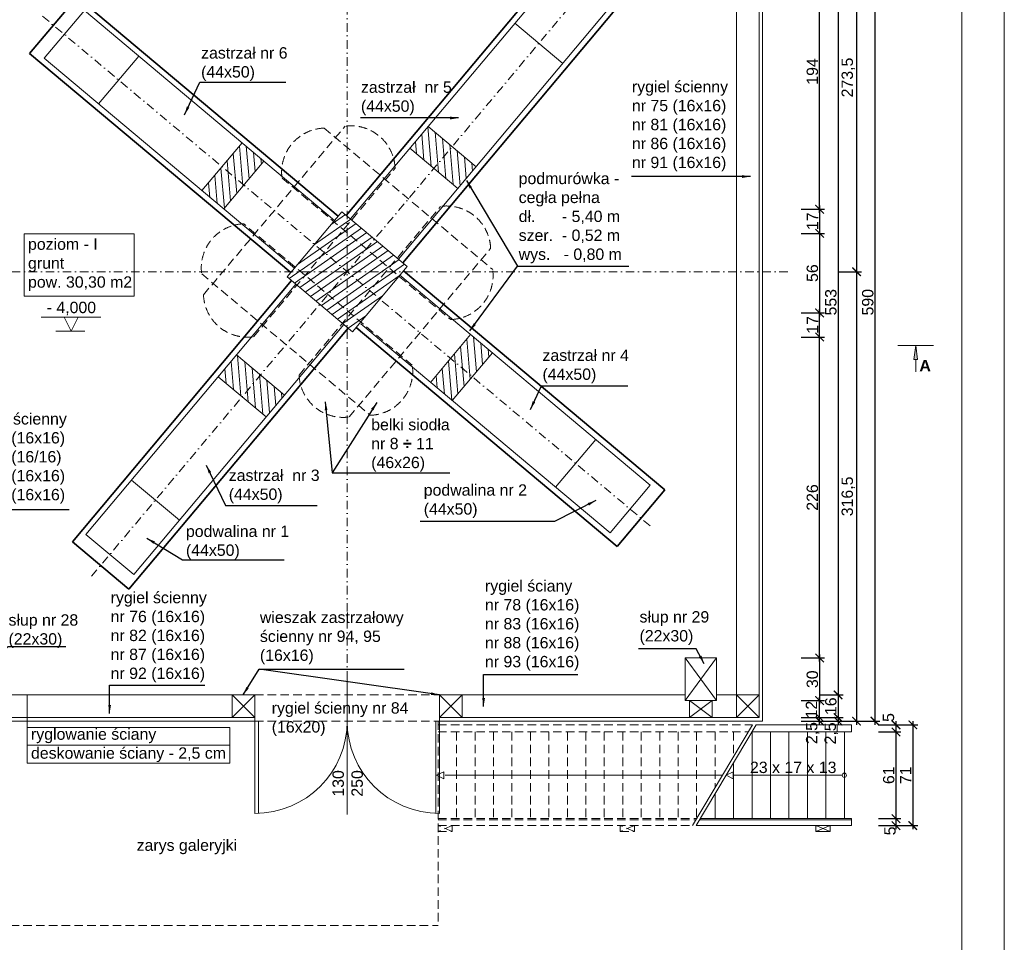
# Model space of a CAD drawing. Header units: millimetres. Extents: x -80660 to 263001, y 590205 to 619905.
# Tile 5 of 64: x -64958 to -58026, y 610122 to 616619. Entities that reach past the tile are written whole.
import ezdxf

# ---------------------------------------------------------------- set-up
doc = ezdxf.new("R2010")
doc.units = ezdxf.units.MM
doc.linetypes.add('DASHDOTX2', pattern=[2, 1, -0.5, 0, -0.5])
doc.linetypes.add('DASHEDX2', pattern=[1.5, 1, -0.5])
for name, color, linetype, lineweight in [('l.c. 35', 6, 'Continuous', 35), ('l.c.9', 3, 'Continuous', 9), ('l.k.k. 5', 4, 'DASHEDX2', 5), ('l.kr.kp.9', 5, 'DASHDOTX2', 9)]:
    doc.layers.add(name, color=color, linetype=linetype, lineweight=lineweight)
doc.styles.add('styl1', font='arial.ttf')
doc.dimstyles.new('stefan', dxfattribs={"dimtxt": 80, "dimasz": 60, "dimexe": 35, "dimexo": 0, "dimgap": 10, "dimtad": 1, "dimdec": 1, "dimlfac": 0.1, "dimtxsty": 'styl1', "dimblk": 'ARCHTICK', "dimcen": 2.5, "dimdle": 25, "dimadec": 0, "dimazin": 0, "dimtfac": 1, "dimtdec": 1, "dimtmove": 0, "dimatfit": 3, "dimfxl": 1, "dimarcsym": 0})
pattern_1 = [(95, (501068.81, 231858.457), (-47.4437725, -4.1507922), [])]

# ---------------------------------------------------------------- blocks, each defined once
blk = doc.blocks.new('_ArchTick')
at = {"color": 0, "const_width": 0.15}
blk.add_lwpolyline([(-0.5, -0.5), (0.5, 0.5)], dxfattribs=at)
blk = doc.blocks.new('*D128')
at = {"layer": 'Defpoints', "color": 0}
for p in [(-59326.5, 611864.4), (-59326.5, 611704.4), (-59196.5, 611704.4)]:
    blk.add_point(p, dxfattribs=at)
at = {"layer": 'l.c.9', "color": 0, "lineweight": -2}
for p, q in [((-59326.5, 611864.4), (-59161.5, 611864.4)), ((-59196.5, 611889.4), (-59196.5, 611679.4)), ((-59326.5, 611704.4), (-59161.5, 611704.4))]:
    blk.add_line(p, q, dxfattribs=at)
at = {"layer": 'l.c.9', "color": 0, "lineweight": -2, "xscale": 60, "yscale": 60, "zscale": 60}
for p, rotation in [((-59196.5, 611864.4), 90), ((-59196.5, 611704.4), 270)]:
    blk.add_blockref('_ArchTick', p, dxfattribs=dict(at, rotation=rotation))
at = {"layer": 'l.c.9', "color": 0, "insert": (-59247.4, 611784.4), "char_height": 80, "attachment_point": 5, "rotation": 90, "style": 'styl1'}
blk.add_mtext('16', dxfattribs=at)
blk = doc.blocks.new('*D127')
at = {"layer": 'Defpoints', "color": 0}
for p in [(-59456.5, 612124.4), (-59456.5, 611824.4), (-59326.5, 611824.4)]:
    blk.add_point(p, dxfattribs=at)
at = {"layer": 'l.c.9', "color": 0, "lineweight": -2}
for p, q in [((-59326.5, 612149.4), (-59326.5, 611799.4)), ((-59456.5, 612124.4), (-59291.5, 612124.4)), ((-59456.5, 611824.4), (-59291.5, 611824.4))]:
    blk.add_line(p, q, dxfattribs=at)
at = {"layer": 'l.c.9', "color": 0, "lineweight": -2, "xscale": 60, "yscale": 60, "zscale": 60}
for p, rotation in [((-59326.5, 612124.4), 90), ((-59326.5, 611824.4), 270)]:
    blk.add_blockref('_ArchTick', p, dxfattribs=dict(at, rotation=rotation))
at = {"layer": 'l.c.9', "color": 0, "insert": (-59377.4, 611974.4), "char_height": 80, "attachment_point": 5, "rotation": 90, "style": 'styl1'}
blk.add_mtext('30', dxfattribs=at)
blk = doc.blocks.new('*D105')
at = {"layer": 'Defpoints', "color": 0}
for p in [(-59326.5, 617394.4), (-59326.5, 611864.4), (-59196.5, 611864.4)]:
    blk.add_point(p, dxfattribs=at)
at = {"layer": 'l.c.9', "color": 0, "lineweight": -2}
for p, q in [((-59196.5, 617419.4), (-59196.5, 611839.4)), ((-59326.5, 617394.4), (-59161.5, 617394.4)), ((-59326.5, 611864.4), (-59161.5, 611864.4))]:
    blk.add_line(p, q, dxfattribs=at)
at = {"layer": 'l.c.9', "color": 0, "lineweight": -2, "xscale": 60, "yscale": 60, "zscale": 60}
for p, rotation in [((-59196.5, 617394.4), 90), ((-59196.5, 611864.4), 270)]:
    blk.add_blockref('_ArchTick', p, dxfattribs=dict(at, rotation=rotation))
at = {"layer": 'l.c.9', "color": 0, "insert": (-59247.4, 614629.4), "char_height": 80, "attachment_point": 5, "rotation": 90, "style": 'styl1'}
blk.add_mtext('553', dxfattribs=at)
blk = doc.blocks.new('*D103')
at = {"layer": 'Defpoints', "color": 0}
for p in [(-59456.5, 614384.4), (-59326.5, 614384.4), (-59456.5, 612124.4)]:
    blk.add_point(p, dxfattribs=at)
at = {"layer": 'l.c.9', "color": 0, "lineweight": -2}
for p, q in [((-59456.5, 614384.4), (-59291.5, 614384.4)), ((-59326.5, 612099.4), (-59326.5, 614409.4)), ((-59456.5, 612124.4), (-59291.5, 612124.4))]:
    blk.add_line(p, q, dxfattribs=at)
at = {"layer": 'l.c.9', "color": 0, "lineweight": -2, "xscale": 60, "yscale": 60, "zscale": 60}
for p, rotation in [((-59326.5, 614384.4), 90), ((-59326.5, 612124.4), 270)]:
    blk.add_blockref('_ArchTick', p, dxfattribs=dict(at, rotation=rotation))
at = {"layer": 'l.c.9', "color": 0, "insert": (-59377.4, 613254.4), "char_height": 80, "attachment_point": 5, "rotation": 90, "style": 'styl1'}
blk.add_mtext('226', dxfattribs=at)
blk = doc.blocks.new('*D102')
at = {"layer": 'Defpoints', "color": 0}
for p in [(-59456.5, 611824.4), (-59326.5, 611824.4), (-59456.5, 611704.4)]:
    blk.add_point(p, dxfattribs=at)
at = {"layer": 'l.c.9', "color": 0, "lineweight": -2}
for p, q in [((-59456.5, 611824.4), (-59291.5, 611824.4)), ((-59326.5, 611679.4), (-59326.5, 611849.4)), ((-59456.5, 611704.4), (-59291.5, 611704.4))]:
    blk.add_line(p, q, dxfattribs=at)
at = {"layer": 'l.c.9', "color": 0, "lineweight": -2, "xscale": 60, "yscale": 60, "zscale": 60}
for p, rotation in [((-59326.5, 611824.4), 90), ((-59326.5, 611704.4), 270)]:
    blk.add_blockref('_ArchTick', p, dxfattribs=dict(at, rotation=rotation))
at = {"layer": 'l.c.9', "color": 0, "insert": (-59384.1, 611760.8), "char_height": 80, "attachment_point": 5, "rotation": 90, "style": 'styl1'}
blk.add_mtext('12', dxfattribs=at)
blk = doc.blocks.new('*D101')
at = {"layer": 'Defpoints', "color": 0}
for p in [(-59326.5, 611704.4), (-59326.5, 611679.4), (-59196.5, 611679.4)]:
    blk.add_point(p, dxfattribs=at)
at = {"layer": 'l.c.9', "color": 0, "lineweight": -2}
for p, q in [((-59196.5, 611729.4), (-59196.5, 611654.4)), ((-59326.5, 611704.4), (-59161.5, 611704.4)), ((-59326.5, 611679.4), (-59161.5, 611679.4))]:
    blk.add_line(p, q, dxfattribs=at)
at = {"layer": 'l.c.9', "color": 0, "lineweight": -2, "xscale": 60, "yscale": 60, "zscale": 60}
for p, rotation in [((-59196.5, 611704.4), 90), ((-59196.5, 611679.4), 270)]:
    blk.add_blockref('_ArchTick', p, dxfattribs=dict(at, rotation=rotation))
at = {"layer": 'l.c.9', "color": 0, "insert": (-59244.6, 611593.1), "char_height": 80, "attachment_point": 5, "rotation": 90, "style": 'styl1'}
blk.add_mtext('2,5', dxfattribs=at)
blk = doc.blocks.new('*D100')
at = {"layer": 'Defpoints', "color": 0}
for p in [(-59456.5, 611704.4), (-59456.5, 611679.4), (-59326.5, 611704.4)]:
    blk.add_point(p, dxfattribs=at)
at = {"layer": 'l.c.9', "color": 0, "lineweight": -2}
for p, q in [((-59326.5, 611654.4), (-59326.5, 611729.4)), ((-59456.5, 611704.4), (-59291.5, 611704.4)), ((-59456.5, 611679.4), (-59291.5, 611679.4))]:
    blk.add_line(p, q, dxfattribs=at)
at = {"layer": 'l.c.9', "color": 0, "lineweight": -2, "xscale": 60, "yscale": 60, "zscale": 60}
for p, rotation in [((-59326.5, 611704.4), 90), ((-59326.5, 611679.4), 270)]:
    blk.add_blockref('_ArchTick', p, dxfattribs=dict(at, rotation=rotation))
at = {"layer": 'l.c.9', "color": 0, "insert": (-59375.4, 611595.4), "char_height": 80, "attachment_point": 5, "rotation": 90, "style": 'styl1'}
blk.add_mtext('2,5', dxfattribs=at)
blk = doc.blocks.new('*D95')
at = {"layer": 'Defpoints', "color": 0}
for p in [(-59456.5, 617224.4), (-59326.5, 617224.4), (-59456.5, 615284.4)]:
    blk.add_point(p, dxfattribs=at)
at = {"layer": 'l.c.9', "color": 0, "lineweight": -2}
for p, q in [((-59456.5, 617224.4), (-59291.5, 617224.4)), ((-59326.5, 615259.4), (-59326.5, 617249.4)), ((-59456.5, 615284.4), (-59291.5, 615284.4))]:
    blk.add_line(p, q, dxfattribs=at)
at = {"layer": 'l.c.9', "color": 0, "lineweight": -2, "xscale": 60, "yscale": 60, "zscale": 60}
for p, rotation in [((-59326.5, 617224.4), 90), ((-59326.5, 615284.4), 270)]:
    blk.add_blockref('_ArchTick', p, dxfattribs=dict(at, rotation=rotation))
at = {"layer": 'l.c.9', "color": 0, "insert": (-59377.4, 616254.4), "char_height": 80, "attachment_point": 5, "rotation": 90, "style": 'styl1'}
blk.add_mtext('194', dxfattribs=at)
blk = doc.blocks.new('*D94')
at = {"layer": 'Defpoints', "color": 0}
for p in [(-59456.5, 615114.4), (-59456.5, 614554.4), (-59326.5, 614554.4)]:
    blk.add_point(p, dxfattribs=at)
at = {"layer": 'l.c.9', "color": 0, "lineweight": -2}
for p, q in [((-59326.5, 615139.4), (-59326.5, 614529.4)), ((-59456.5, 615114.4), (-59291.5, 615114.4)), ((-59456.5, 614554.4), (-59291.5, 614554.4))]:
    blk.add_line(p, q, dxfattribs=at)
at = {"layer": 'l.c.9', "color": 0, "lineweight": -2, "xscale": 60, "yscale": 60, "zscale": 60}
for p, rotation in [((-59326.5, 615114.4), 90), ((-59326.5, 614554.4), 270)]:
    blk.add_blockref('_ArchTick', p, dxfattribs=dict(at, rotation=rotation))
at = {"layer": 'l.c.9', "color": 0, "insert": (-59377.4, 614834.4), "char_height": 80, "attachment_point": 5, "rotation": 90, "style": 'styl1'}
blk.add_mtext('56', dxfattribs=at)
blk = doc.blocks.new('*D93')
at = {"layer": 'Defpoints', "color": 0}
for p in [(-59456.5, 615284.4), (-59456.5, 615114.4), (-59326.5, 615114.4)]:
    blk.add_point(p, dxfattribs=at)
at = {"layer": 'l.c.9', "color": 0, "lineweight": -2}
for p, q in [((-59456.5, 615284.4), (-59291.5, 615284.4)), ((-59326.5, 615309.4), (-59326.5, 615089.4)), ((-59456.5, 615114.4), (-59291.5, 615114.4))]:
    blk.add_line(p, q, dxfattribs=at)
at = {"layer": 'l.c.9', "color": 0, "lineweight": -2, "xscale": 60, "yscale": 60, "zscale": 60}
for p, rotation in [((-59326.5, 615284.4), 90), ((-59326.5, 615114.4), 270)]:
    blk.add_blockref('_ArchTick', p, dxfattribs=dict(at, rotation=rotation))
at = {"layer": 'l.c.9', "color": 0, "insert": (-59376.7, 615199.4), "char_height": 80, "attachment_point": 5, "rotation": 90, "style": 'styl1'}
blk.add_mtext('17', dxfattribs=at)
blk = doc.blocks.new('*D92')
at = {"layer": 'Defpoints', "color": 0}
for p in [(-59456.5, 614554.4), (-59326.5, 614554.4), (-59451.5, 614384.4)]:
    blk.add_point(p, dxfattribs=at)
at = {"layer": 'l.c.9', "color": 0, "lineweight": -2}
for p, q in [((-59326.5, 614359.4), (-59326.5, 614579.4)), ((-59456.5, 614554.4), (-59291.5, 614554.4)), ((-59451.5, 614384.4), (-59291.5, 614384.4))]:
    blk.add_line(p, q, dxfattribs=at)
at = {"layer": 'l.c.9', "color": 0, "lineweight": -2, "xscale": 60, "yscale": 60, "zscale": 60}
for p, rotation in [((-59326.5, 614554.4), 90), ((-59326.5, 614384.4), 270)]:
    blk.add_blockref('_ArchTick', p, dxfattribs=dict(at, rotation=rotation))
at = {"layer": 'l.c.9', "color": 0, "insert": (-59376.7, 614469.4), "char_height": 80, "attachment_point": 5, "rotation": 90, "style": 'styl1'}
blk.add_mtext('17', dxfattribs=at)
blk = doc.blocks.new('*D106')
at = {"layer": 'Defpoints', "color": 0}
for p in [(-59066.5, 617579.4), (-58936.5, 617579.4), (-59066.5, 611679.4)]:
    blk.add_point(p, dxfattribs=at)
at = {"layer": 'l.c.9', "color": 0, "lineweight": -2}
for p, q in [((-59066.5, 617579.4), (-58901.5, 617579.4)), ((-58936.5, 611654.4), (-58936.5, 617604.4)), ((-59066.5, 611679.4), (-58901.5, 611679.4))]:
    blk.add_line(p, q, dxfattribs=at)
at = {"layer": 'l.c.9', "color": 0, "lineweight": -2, "xscale": 60, "yscale": 60, "zscale": 60}
for p, rotation in [((-58936.5, 617579.4), 90), ((-58936.5, 611679.4), 270)]:
    blk.add_blockref('_ArchTick', p, dxfattribs=dict(at, rotation=rotation))
at = {"layer": 'l.c.9', "color": 0, "insert": (-58987.4, 614629.4), "char_height": 80, "attachment_point": 5, "rotation": 90, "style": 'styl1'}
blk.add_mtext('590', dxfattribs=at)
blk = doc.blocks.new('*D104')
at = {"layer": 'Defpoints', "color": 0}
for p in [(-59196.5, 614844.4), (-59196.5, 611679.4), (-59066.5, 611679.4)]:
    blk.add_point(p, dxfattribs=at)
at = {"layer": 'l.c.9', "color": 0, "lineweight": -2}
for p, q in [((-59196.5, 614844.4), (-59031.5, 614844.4)), ((-59066.5, 614869.4), (-59066.5, 611654.4)), ((-59196.5, 611679.4), (-59031.5, 611679.4))]:
    blk.add_line(p, q, dxfattribs=at)
at = {"layer": 'l.c.9', "color": 0, "lineweight": -2, "xscale": 60, "yscale": 60, "zscale": 60}
for p, rotation in [((-59066.5, 614844.4), 90), ((-59066.5, 611679.4), 270)]:
    blk.add_blockref('_ArchTick', p, dxfattribs=dict(at, rotation=rotation))
at = {"layer": 'l.c.9', "color": 0, "insert": (-59124.6, 613261.9), "char_height": 80, "attachment_point": 5, "rotation": 90, "style": 'styl1'}
blk.add_mtext('316,5', dxfattribs=at)
blk = doc.blocks.new('*D99')
at = {"layer": 'Defpoints', "color": 0}
for p in [(-59196.5, 617579.4), (-59196.5, 614844.4), (-59066.5, 614844.4)]:
    blk.add_point(p, dxfattribs=at)
at = {"layer": 'l.c.9', "color": 0, "lineweight": -2}
for p, q in [((-59196.5, 617579.4), (-59031.5, 617579.4)), ((-59066.5, 617604.4), (-59066.5, 614819.4)), ((-59196.5, 614844.4), (-59031.5, 614844.4))]:
    blk.add_line(p, q, dxfattribs=at)
at = {"layer": 'l.c.9', "color": 0, "lineweight": -2, "xscale": 60, "yscale": 60, "zscale": 60}
for p, rotation in [((-59066.5, 617579.4), 90), ((-59066.5, 614844.4), 270)]:
    blk.add_blockref('_ArchTick', p, dxfattribs=dict(at, rotation=rotation))
at = {"layer": 'l.c.9', "color": 0, "insert": (-59124.6, 616211.9), "char_height": 80, "attachment_point": 5, "rotation": 90, "style": 'styl1'}
blk.add_mtext('273,5', dxfattribs=at)
blk = doc.blocks.new('*D934')
at = {"layer": 'Defpoints', "color": 0}
for p in [(-58789, 611653.4), (-58789, 610943.4), (-58670.6, 610943.4)]:
    blk.add_point(p, dxfattribs=at)
at = {"layer": 'l.c.9', "color": 0, "lineweight": -2}
for p, q in [((-58789, 611653.4), (-58635.6, 611653.4)), ((-58670.6, 611678.4), (-58670.6, 610918.4)), ((-58789, 610943.4), (-58635.6, 610943.4))]:
    blk.add_line(p, q, dxfattribs=at)
at = {"layer": 'l.c.9', "color": 0, "lineweight": -2, "xscale": 60, "yscale": 60, "zscale": 60}
for p, rotation in [((-58670.6, 611653.4), 90), ((-58670.6, 610943.4), 270)]:
    blk.add_blockref('_ArchTick', p, dxfattribs=dict(at, rotation=rotation))
at = {"layer": 'l.c.9', "color": 0, "insert": (-58720.8, 611298.4), "char_height": 80, "attachment_point": 5, "rotation": 90, "style": 'styl1'}
blk.add_mtext('71', dxfattribs=at)
blk = doc.blocks.new('*D933')
at = {"layer": 'Defpoints', "color": 0}
for p in [(-58911.9, 611603.4), (-58911.9, 610993.4), (-58789, 610993.4)]:
    blk.add_point(p, dxfattribs=at)
at = {"layer": 'l.c.9', "color": 0, "lineweight": -2}
for p, q in [((-58911.9, 611603.4), (-58754, 611603.4)), ((-58789, 611628.4), (-58789, 610968.4)), ((-58911.9, 610993.4), (-58754, 610993.4))]:
    blk.add_line(p, q, dxfattribs=at)
at = {"layer": 'l.c.9', "color": 0, "lineweight": -2, "xscale": 60, "yscale": 60, "zscale": 60}
for p, rotation in [((-58789, 611603.4), 90), ((-58789, 610993.4), 270)]:
    blk.add_blockref('_ArchTick', p, dxfattribs=dict(at, rotation=rotation))
at = {"layer": 'l.c.9', "color": 0, "insert": (-58839.8, 611298.4), "char_height": 80, "attachment_point": 5, "rotation": 90, "style": 'styl1'}
blk.add_mtext('61', dxfattribs=at)
blk = doc.blocks.new('*D932')
at = {"layer": 'Defpoints', "color": 0}
for p in [(-58911.9, 610993.4), (-58911.9, 610943.4), (-58789, 610943.4)]:
    blk.add_point(p, dxfattribs=at)
at = {"layer": 'l.c.9', "color": 0, "lineweight": -2}
for p, q in [((-58911.9, 610993.4), (-58754, 610993.4)), ((-58789, 611018.4), (-58789, 610918.4)), ((-58911.9, 610943.4), (-58754, 610943.4))]:
    blk.add_line(p, q, dxfattribs=at)
at = {"layer": 'l.c.9', "color": 0, "lineweight": -2, "xscale": 60, "yscale": 60, "zscale": 60}
for p, rotation in [((-58789, 610993.4), 90), ((-58789, 610943.4), 270)]:
    blk.add_blockref('_ArchTick', p, dxfattribs=dict(at, rotation=rotation))
at = {"layer": 'l.c.9', "color": 0, "insert": (-58831.3, 610906.4), "char_height": 80, "attachment_point": 5, "rotation": 90, "style": 'styl1'}
blk.add_mtext('5', dxfattribs=at)
blk = doc.blocks.new('*D931')
at = {"layer": 'Defpoints', "color": 0}
for p in [(-58911.9, 611653.4), (-58911.9, 611603.4), (-58789, 611603.4)]:
    blk.add_point(p, dxfattribs=at)
at = {"layer": 'l.c.9', "color": 0, "lineweight": -2}
for p, q in [((-58911.9, 611653.4), (-58754, 611653.4)), ((-58789, 611678.4), (-58789, 611578.4)), ((-58911.9, 611603.4), (-58754, 611603.4))]:
    blk.add_line(p, q, dxfattribs=at)
at = {"layer": 'l.c.9', "color": 0, "lineweight": -2, "xscale": 60, "yscale": 60, "zscale": 60}
for p, rotation in [((-58789, 611653.4), 90), ((-58789, 611603.4), 270)]:
    blk.add_blockref('_ArchTick', p, dxfattribs=dict(at, rotation=rotation))
at = {"layer": 'l.c.9', "color": 0, "insert": (-58841.8, 611705), "char_height": 80, "attachment_point": 5, "rotation": 90, "style": 'styl1'}
blk.add_mtext('5', dxfattribs=at)

msp = doc.modelspace()

# ---------------------------------------------------------------- hatches: boundary and pattern name
at = {"layer": 'l.c.9'}
h = msp.add_hatch(dxfattribs=at)
h.set_pattern_fill('LINE', color=0, scale=15, angle=95, style=0)
h.set_pattern_definition(pattern_1)
h.paths.add_polyline_path([(-62081.86, 615866.73), (-62210.42, 615713.52), (-62041.89, 615572.11), (-61913.33, 615725.32)])
h.paths.add_polyline_path([(-61913.33, 615725.32), (-62041.89, 615572.11), (-61873.36, 615430.69), (-61744.8, 615583.9)])
h = msp.add_hatch(dxfattribs=at)
h.set_pattern_fill('LINE', color=0, scale=15, angle=95, style=0)
h.set_pattern_definition(pattern_1)
h.paths.add_polyline_path([(-63533.49, 615583.57), (-63674.9, 615415.04), (-63521.7, 615286.48), (-63380.28, 615455.01)])
h.paths.add_polyline_path([(-63392.08, 615752.1), (-63533.49, 615583.57), (-63380.28, 615455.01), (-63238.87, 615623.54)])
h = msp.add_hatch(dxfattribs=at)
h.set_pattern_fill('LINE', color=0, scale=15, angle=35, style=0)
h.set_pattern_definition([(35, (-4609.146, -63169.84), (-27.3165778, 39.012116), [])])
h.paths.add_polyline_path([(-62652.54, 615235.99), (-62689.52, 615267.02), (-62747.37, 615198.07), (-62678.42, 615140.22), (-62652.54, 615171.07)])
h.paths.add_polyline_path([(-62652.54, 615171.07), (-62678.42, 615140.22), (-62652.54, 615118.5)])
h.paths.add_polyline_path([(-62652.54, 615235.99), (-62652.54, 615171.07), (-62620.57, 615209.16)])
h.paths.add_polyline_path([(-62926.68, 614844.37), (-62979.24, 614844.37), (-62948.39, 614818.48)])
h.paths.add_polyline_path([(-62979.24, 614844.37), (-63044.16, 614844.37), (-63075.19, 614807.39), (-63006.25, 614749.54), (-62948.39, 614818.48)])
h.paths.add_polyline_path([(-63017.34, 614876.33), (-63044.16, 614844.37), (-62979.24, 614844.37)])
h.paths.add_polyline_path([(-62652.54, 614520.58), (-62685.94, 614480.77), (-62652.54, 614452.74)])
h.paths.add_polyline_path([(-62557.71, 614490.66), (-62628.09, 614549.72), (-62652.54, 614520.58), (-62652.54, 614452.74), (-62615.56, 614421.72)])
h.paths.add_polyline_path([(-62652.54, 614570.23), (-62652.54, 614520.58), (-62628.09, 614549.72)])
h.paths.add_polyline_path([(-62300.27, 614940.4), (-62358.12, 614871.46), (-62325.84, 614844.37), (-62260.92, 614844.37), (-62229.89, 614881.34)])
h.paths.add_polyline_path([(-62260.92, 614844.37), (-62325.84, 614844.37), (-62287.74, 614812.4)])
h.paths.add_polyline_path([(-62358.12, 614871.46), (-62380.85, 614844.37), (-62325.84, 614844.37)])
h.paths.add_polyline_path([(-62287.74, 614812.4), (-62325.84, 614844.37), (-62380.85, 614844.37), (-62493.11, 614710.59), (-62422.73, 614651.53)])
h.paths.add_polyline_path([(-62422.73, 614651.53), (-62493.11, 614710.59), (-62628.09, 614549.72), (-62557.71, 614490.66)])
h.paths.add_polyline_path([(-62787.53, 614683.5), (-62845.38, 614614.55), (-62685.94, 614480.77), (-62652.54, 614520.58), (-62652.54, 614570.23)])
h.paths.add_polyline_path([(-62948.39, 614818.48), (-63006.25, 614749.54), (-62845.38, 614614.55), (-62787.53, 614683.5)])
h.paths.add_polyline_path([(-62813.41, 614979.35), (-62882.35, 615037.2), (-63017.34, 614876.33), (-62979.24, 614844.37), (-62926.68, 614844.37)])
h.paths.add_polyline_path([(-62678.42, 615140.22), (-62747.37, 615198.07), (-62882.35, 615037.2), (-62813.41, 614979.35)])
h.paths.add_polyline_path([(-62620.57, 615209.16), (-62652.54, 615171.07), (-62652.54, 615118.5), (-62517.55, 615005.24), (-62459.7, 615074.18)])
h.paths.add_polyline_path([(-62459.7, 615074.18), (-62517.55, 615005.24), (-62358.12, 614871.46), (-62300.27, 614940.4)])
h.paths.add_polyline_path([(-62517.55, 615005.24), (-62652.54, 614844.37), (-62380.85, 614844.37), (-62358.12, 614871.46)])
h.paths.add_polyline_path([(-62517.55, 615005.24), (-62652.54, 615118.5), (-62652.54, 614844.37)])
h.paths.add_polyline_path([(-62652.54, 615118.5), (-62678.42, 615140.22), (-62813.41, 614979.35), (-62652.54, 614844.37)])
h.paths.add_polyline_path([(-62380.85, 614844.37), (-62652.54, 614844.37), (-62493.11, 614710.59)])
h.paths.add_polyline_path([(-62493.11, 614710.59), (-62652.54, 614844.37), (-62652.54, 614570.23), (-62628.09, 614549.72)])
h.paths.add_polyline_path([(-62652.54, 614844.37), (-62787.53, 614683.5), (-62652.54, 614570.23)])
h.paths.add_polyline_path([(-62652.54, 614844.37), (-62926.68, 614844.37), (-62948.39, 614818.48), (-62787.53, 614683.5)])
h.paths.add_polyline_path([(-62813.41, 614979.35), (-62926.68, 614844.37), (-62652.54, 614844.37)])
h = msp.add_hatch(dxfattribs=at)
h.set_pattern_fill('LINE', color=0, scale=15, angle=95, style=0)
h.set_pattern_definition(pattern_1)
h.paths.add_polyline_path([(-61924.8, 614233.72), (-62066.21, 614065.19), (-61913, 613936.63), (-61771.59, 614105.16)])
h.paths.add_polyline_path([(-61783.38, 614402.25), (-61924.8, 614233.72), (-61771.59, 614105.16), (-61630.18, 614273.69)])
msp.add_hatch(color=0, dxfattribs=at).paths.add_polyline_path([(-58650, 614325.45), (-58637.5, 614225.45), (-58662.5, 614225.45)])
h = msp.add_hatch(dxfattribs=at)
h.set_pattern_fill('LINE', color=0, scale=15, angle=95, style=0)
h.set_pattern_definition(pattern_1)
h.paths.add_polyline_path([(-63431.72, 614258.04), (-63560.28, 614104.83), (-63391.75, 613963.41), (-63263.19, 614116.62)])
h.paths.add_polyline_path([(-63263.19, 614116.62), (-63391.75, 613963.41), (-63223.22, 613822), (-63094.66, 613975.21)])

# ---------------------------------------------------------------- linework, layer by layer
at = {"layer": 'l.c. 35', "color": 0}
for p, q in [((-62658.88, 615241.3), (-61116.19, 617079.81)), ((-64887.98, 616380.72), (-64553.74, 616779.06)), ((-64553.74, 616779.06), (-62715.23, 615236.37)), ((-62260.53, 614907.05), (-60717.84, 616745.56)), ((-64887.98, 616380.72), (-63049.48, 614838.03)), ((-62255.6, 614850.7), (-60417.1, 613308.01)), ((-64587.24, 612943.17), (-63044.55, 614781.68)), ((-64188.9, 612608.92), (-62646.2, 614447.43)), ((-62589.85, 614452.36), (-60751.34, 612909.67)), ((-60751.34, 612909.67), (-60417.1, 613308.01)), ((-64587.24, 612943.17), (-64188.9, 612608.92))]:
    msp.add_line(p, q, dxfattribs=at)
at = {"layer": 'l.c.9', "color": 0}
for p, q in [((-58026.35, 619904.52), (-58026.35, 605054.52)), ((-58326.35, 619504.52), (-58326.35, 605354.52)), ((-59912.54, 617554.37), (-59912.54, 611704.37)), ((-59752.54, 617554.37), (-59752.54, 611704.37)), ((-59727.54, 617579.37), (-59727.54, 611679.37)), ((-62628.23, 615215.59), (-61149.82, 616977.49)), ((-64785.67, 616347.08), (-64502.84, 616684.14)), ((-64502.84, 616684.14), (-62740.94, 615205.73)), ((-62291.17, 614932.77), (-60812.76, 616694.67)), ((-61471.22, 616594.47), (-61134.16, 616311.65)), ((-64785.67, 616347.08), (-63023.77, 614868.67)), ((-64402.65, 616025.69), (-64119.82, 616362.75)), ((-62081.86, 615866.73), (-61744.8, 615583.9)), ((-63674.9, 615415.04), (-63392.08, 615752.1)), ((-62210.42, 615713.52), (-61873.36, 615430.69)), ((-63521.7, 615286.48), (-63238.87, 615623.54)), ((-63075.19, 614807.39), (-62689.52, 615267.02)), ((-63075.19, 614807.39), (-62689.52, 615267.02)), ((-62689.52, 615267.02), (-62229.89, 614881.34)), ((-62689.52, 615267.02), (-62229.89, 614881.34)), ((-62615.56, 614421.72), (-62229.89, 614881.34)), ((-62615.56, 614421.72), (-62229.89, 614881.34)), ((-63075.19, 614807.39), (-62615.56, 614421.72)), ((-63075.19, 614807.39), (-62615.56, 614421.72)), ((-62281.31, 614820.06), (-60519.41, 613341.65)), ((-64492.32, 612994.06), (-63013.91, 614755.97)), ((-64805.89, 614524.76), (-64385.89, 614524.65)), ((-64645.89, 614524.58), (-64595.89, 614424.58)), ((-64595.89, 614424.58), (-64545.89, 614524.58)), ((-64704.76, 614424.58), (-64498.74, 614424.58)), ((-64155.26, 612711.24), (-62676.85, 614473.14)), ((-62556.3, 614476.42), (-60802.24, 613004.59)), ((-62066.21, 614065.19), (-61783.38, 614402.25)), ((-58525, 614325.45), (-58775, 614325.45)), ((-58650, 614325.45), (-58662.5, 614225.45)), ((-58650, 614325.45), (-58637.5, 614225.45)), ((-63431.72, 614258.04), (-63094.66, 613975.21)), ((-61913, 613936.63), (-61630.18, 614273.69)), ((-58637.5, 614225.45), (-58662.5, 614225.45)), ((-58650, 614140.28), (-58650, 614225.45)), ((-63560.28, 614104.83), (-63223.22, 613822)), ((-61185.26, 613325.98), (-60902.43, 613663.04)), ((-64170.92, 613377.09), (-63833.86, 613094.26)), ((-60802.24, 613004.59), (-60519.41, 613341.65)), ((-64492.32, 612994.06), (-64155.26, 612711.24)), ((-60272.54, 611824.37), (-60272.54, 612124.37)), ((-60052.54, 612124.37), (-60272.54, 611824.37)), ((-60272.54, 612124.37), (-60052.54, 611824.37)), ((-60272.54, 612124.37), (-60052.54, 612124.37)), ((-60052.54, 612124.37), (-60052.54, 611824.37)), ((-62652.54, 611970.79), (-62652.54, 611021.63)), ((-65032.54, 611864.37), (-63302.54, 611864.37)), ((-64905.73, 611383.51), (-64905.73, 611864.37)), ((-63462.54, 611864.37), (-63302.54, 611864.37)), ((-63462.54, 611864.37), (-63302.54, 611704.37)), ((-63302.54, 611864.37), (-63462.54, 611704.37)), ((-63462.54, 611704.37), (-63462.54, 611864.37)), ((-63302.54, 611864.37), (-63302.54, 611704.37)), ((-62002.54, 611864.37), (-61842.54, 611864.37)), ((-62002.54, 611704.37), (-62002.54, 611864.37)), ((-62002.54, 611864.37), (-61842.54, 611704.37)), ((-61842.54, 611864.37), (-62002.54, 611704.37)), ((-61842.54, 611864.37), (-60272.54, 611864.37)), ((-61842.54, 611864.37), (-61842.54, 611704.37)), ((-60052.54, 611864.37), (-59752.54, 611864.37)), ((-59912.54, 611864.37), (-59752.54, 611704.37)), ((-59752.54, 611864.37), (-59912.54, 611704.37)), ((-60272.54, 611824.37), (-60052.54, 611824.37)), ((-60242.54, 611824.37), (-60082.54, 611704.37)), ((-60082.54, 611824.37), (-60242.54, 611704.37)), ((-60242.54, 611824.37), (-60242.54, 611704.37)), ((-60082.54, 611824.37), (-60082.54, 611704.37)), ((-65577.54, 611679.37), (-63302.54, 611679.37)), ((-65552.54, 611704.37), (-63302.54, 611704.37)), ((-63302.54, 611029.37), (-63302.54, 611704.37)), ((-63302.54, 611704.37), (-63302.54, 611679.37)), ((-63277.54, 611029.37), (-63277.54, 611679.37)), ((-62027.54, 611029.37), (-62027.54, 611679.37)), ((-62002.54, 611029.37), (-62002.54, 611704.37)), ((-62002.54, 611704.37), (-59752.54, 611704.37)), ((-62002.54, 611704.37), (-62002.54, 611679.37)), ((-62002.54, 611679.37), (-59727.54, 611679.37)), ((-59799.46, 611653.37), (-60222.32, 610943.37)), ((-59772.76, 611653.37), (-60195.62, 610943.37)), ((-59772.76, 611653.37), (-59103.02, 611653.37)), ((-59203.02, 611654.37), (-59203.02, 611604.37)), ((-59103.02, 611653.37), (-59103.02, 611603.37)), ((-63478.56, 611635.82), (-64905.73, 611635.82)), ((-63478.56, 611635.82), (-63478.56, 611383.51)), ((-59802.54, 611603.37), (-59802.54, 610993.37)), ((-59802.54, 611603.37), (-59103.02, 611603.37)), ((-59672.54, 611603.37), (-59672.54, 610993.37)), ((-59542.54, 611603.37), (-59542.54, 610993.37)), ((-59412.54, 611603.37), (-59412.54, 610993.37)), ((-59282.54, 611603.37), (-59282.54, 610993.37)), ((-59152.54, 611603.37), (-59152.54, 610993.37)), ((-63478.56, 611510.86), (-64905.73, 611510.86)), ((-63478.56, 611383.51), (-64905.73, 611383.51)), ((-59932.54, 611385.09), (-59932.54, 610993.37)), ((-62022.54, 611298.37), (-61972.54, 611323.37)), ((-61972.54, 611323.37), (-61972.54, 611273.37)), ((-59984.19, 611298.37), (-59934.19, 611323.37)), ((-59934.19, 611323.37), (-59934.19, 611273.37)), ((-62022.54, 611298.37), (-61972.54, 611273.37)), ((-60010.89, 611298.37), (-61962.54, 611298.37)), ((-59984.19, 611298.37), (-59934.19, 611273.37)), ((-59167.54, 611298.37), (-59934.19, 611298.37)), ((-60062.54, 611166.82), (-60062.54, 610993.37)), ((-60171.8, 610983.37), (-59103.02, 610983.37)), ((-60165.85, 610993.37), (-59103.02, 610993.37)), ((-59103.02, 610993.37), (-59103.02, 610943.37)), ((-60195.62, 610943.37), (-59103.02, 610943.37)), ((-59252.54, 610903.37), (-59352.54, 610943.37)), ((-59252.54, 610943.37), (-59352.54, 610903.37)), ((-59352.54, 610943.37), (-59352.54, 610903.37)), ((-59352.54, 610903.37), (-59252.54, 610903.37)), ((-59252.54, 610943.37), (-59252.54, 610903.37))]:
    msp.add_line(p, q, dxfattribs=at)
msp.add_lwpolyline([(-64926.07, 615111.01), (-64151.76, 615111.01), (-64151.76, 614672.28), (-64926.07, 614672.28)], close=True, dxfattribs=at)
msp.add_circle((-59152.54, 611298.37), 15, dxfattribs=at)
for centre, start, end in [((-63302.54, 611679.37), 270, 0), ((-62002.54, 611679.37), 180, 270)]:
    msp.add_arc(centre, 650, start, end, dxfattribs=at)
at = {"layer": 'l.k.k. 5', "color": 0, "ltscale": 60}
for p, q in [((-63663.95, 614681.35), (-62667.63, 615868.72)), ((-62815.56, 615855.78), (-61628.19, 614859.46)), ((-63311.57, 614385.67), (-62315.25, 615573.04)), ((-63111.24, 615503.4), (-61923.87, 614507.07)), ((-62991.27, 614116.9), (-61994.95, 615304.27)), ((-62193.84, 614185.34), (-63381.21, 615181.66)), ((-62638.89, 613821.22), (-61642.57, 615008.59)), ((-63676.89, 614829.28), (-62489.52, 613832.96)), ((-63302.54, 611864.37), (-62002.54, 611864.37)), ((-63302.54, 611679.37), (-62002.54, 611679.37)), ((-62012.54, 611678.37), (-62012.54, 610239.37)), ((-62012.54, 611653.37), (-59799.46, 611653.37)), ((-62012.54, 611603.37), (-59829.23, 611603.37)), ((-61882.54, 611603.37), (-61882.54, 610993.37)), ((-61752.54, 611603.37), (-61752.54, 610993.37)), ((-61622.54, 611603.37), (-61622.54, 610993.37)), ((-61622.54, 611603.37), (-61622.54, 610993.37)), ((-61492.54, 611603.37), (-61492.54, 610993.37)), ((-61362.54, 611603.37), (-61362.54, 610993.37)), ((-61232.54, 611603.37), (-61232.54, 610993.37)), ((-61102.54, 611603.37), (-61102.54, 610993.37)), ((-60972.54, 611603.37), (-60972.54, 610993.37)), ((-60842.54, 611603.37), (-60842.54, 610993.37)), ((-60712.54, 611603.37), (-60712.54, 610993.37)), ((-60582.54, 611603.37), (-60582.54, 610993.37)), ((-60452.54, 611603.37), (-60452.54, 610993.37)), ((-60452.54, 611603.37), (-60452.54, 610993.37)), ((-60322.54, 611603.37), (-60322.54, 610993.37)), ((-60192.54, 611603.37), (-60192.54, 610993.37)), ((-60062.54, 611603.37), (-60062.54, 611211.64)), ((-59932.54, 611603.37), (-59932.54, 611429.91)), ((-62012.54, 610993.37), (-60192.54, 610993.37)), ((-62012.54, 610983.37), (-60198.5, 610983.37)), ((-62012.54, 610943.37), (-60222.32, 610943.37)), ((-61912.54, 610903.37), (-62012.54, 610943.37)), ((-61912.54, 610943.37), (-62012.54, 610903.37)), ((-62012.54, 610943.37), (-62012.54, 610903.37)), ((-62012.54, 610903.37), (-61912.54, 610903.37)), ((-61912.54, 610943.37), (-61912.54, 610903.37)), ((-60730.8, 610943.37), (-60730.8, 610903.37)), ((-60630.8, 610943.37), (-60730.8, 610903.37)), ((-60630.8, 610903.37), (-60730.8, 610943.37)), ((-60730.8, 610903.37), (-60630.8, 610903.37)), ((-60630.8, 610943.37), (-60630.8, 610903.37)), ((-65112.54, 610239.37), (-62012.54, 610239.37))]:
    msp.add_line(p, q, dxfattribs=at)
for centre, radius, start, end in [((-62803.31, 615545.26), 310.76, 92.258769, 187.741231), ((-62625.77, 615560.79), 310.76, 2.258769, 97.741231), ((-61953.09, 614996.34), 310.76, 2.258769, 97.741231), ((-63368.97, 614871.15), 310.75, 92.256512, 187.743488), ((-61936.12, 614817.6), 310.76, 272.258769, 7.741231), ((-63353.43, 614693.6), 310.76, 182.258769, 277.741231), ((-62501.77, 614143.48), 310.76, 272.258769, 7.741231), ((-62680.75, 614129.15), 310.76, 182.258769, 277.741231)]:
    msp.add_arc(centre, radius, start, end, dxfattribs=at)
at = {"layer": 'l.kr.kp.9', "color": 0, "ltscale": 60}
for p, q in [((-62652.54, 611970.79), (-62652.54, 617621.92)), ((-64452.35, 612699.44), (-60852.73, 616989.29)), ((-64797.46, 616644.17), (-60507.62, 613044.56)), ((-59550.52, 614844.37), (-65778.46, 614844.37))]:
    msp.add_line(p, q, dxfattribs=at)

# ---------------------------------------------------------------- texts
at = {"layer": 'l.c.9', "color": 0, "char_height": 80, "width": 2924.252, "attachment_point": 1}
for s, insert in [('{\\fArial|b0|i0|c238|p34;zastrzał nr 6\\P(44x50) }', (-63680.9, 616425.22)), ('{\\fArial|b0|i0|c238|p34;zastrzał  nr 5\\P(44x50) }', (-62555.7, 616184.08)), ('{\\fArial|b0|i0|c238|p34;rygiel ścienny\\Pnr 75 (16x16)\\Pnr 81 (16x16)\\Pnr 86 (16x16)\\Pnr 91 (16x16)}', (-60648.02, 616187.61)), ('{\\fArial|b0|i0|c238|p34;podmurówka - \\Pcegła pełna\\Pdł.      - 5,40 m\\Pszer.  - 0,52 m\\Pwys.   - 0,80 m }', (-61445.17, 615541.05)), ('{\\fArial|b0|i0|c238|p34;poziom - I\\Pgrunt\\Ppow. 30,30 m2}', (-64899.38, 615078.53)), ('{\\fArial|b0|i0|c238|p34;- 4,000}', (-64768.06, 614632.87)), ('{\\fArial|b0|i0|c238|p34;zastrzał nr 4\\P(44x50) }', (-61277.56, 614296.07)), ('{\\fArial|b0|i0|c238|p34;rygiel ścienny \\Pnr 74 (16x16)\\Pnr 80 (16/16)\\Pnr 85 (16x16)\\Pnr 90 (16x16)}', (-65303.23, 613848.19)), ('{\\fArial|b0|i0|c238|p34;belki siodła \\Pnr 8 \\fArial Rounded MT Bold|b0|i0|c0|p32;÷\\fArial|b0|i0|c238|p34; 11\\P(46x26)}', (-62483.34, 613807.68)), ('{\\fArial|b0|i0|c238|p34;zastrzał  nr 3\\P(44x50)}', (-63486.17, 613450.88)), ('{\\fArial|b0|i0|c238|p34;podwalina nr 2\\P(44x50) }', (-62113.6, 613347.05)), ('{\\fArial|b0|i0|c238|p34;podwalina nr 1\\P(44x50) }', (-63787.61, 613056.72)), ('{\\fArial|b0|i0|c238|p34;rygiel ściany \\Pnr 78 (16x16)\\Pnr 83 (16x16)\\Pnr 88 (16x16)\\Pnr 93 (16x16)}', (-61682.67, 612672.13)), ('{\\fArial|b0|i0|c238|p34;rygiel ścienny \\Pnr 76 (16x16)\\Pnr 82 (16x16)\\Pnr 87 (16x16)\\Pnr 92 (16x16)}', (-64317.72, 612589.82)), ('{\\fArial|b0|i0|c238|p34;słup nr 28  \\P(22x30)}', (-65036.73, 612431.98)), ('{\\fArial|b0|i0|c238|p34;wieszak zastrzałowy\\Pścienny nr 94, 95\\P(16x16)}', (-63266.92, 612450.6)), ('{\\fArial|b0|i0|c238|p34;słup nr 29\\P(22x30)}', (-60594.44, 612454.06)), ('{\\fArial|b0|i0|c238|p34;rygiel ścienny nr 84\\P(16x20)}', (-63183.74, 611812.53)), ('{\\fArial|b0|i0|c238|p34;ryglowanie ściany\\Pdeskowanie ściany - 2,5 cm}', (-64878.48, 611628.23)), ('{\\fArial|b0|i0|c238|p34;23 x 17 x 13 }', (-59816.79, 611393.94)), ('{\\fArial|b0|i0|c238|p34;zarys galeryjki}', (-64134.85, 610846.18))]:
    msp.add_mtext(s, dxfattribs=dict(at, insert=insert))
at = {"layer": 'l.c.9', "color": 0, "extrusion": (0, 0, -1), "insert": (-58543.6, 614223.62), "char_height": 80, "width": 2924.252, "attachment_point": 1, "text_direction": (-1, 0, 0)}
msp.add_mtext('{\\fArial|b1|i0|c238|p34;A}', dxfattribs=at)
at = {"layer": 'l.c.9', "color": 0, "insert": (-62755.94, 611147.73), "char_height": 80, "width": 2924.252, "attachment_point": 1, "rotation": 90}
msp.add_mtext('{\\fArial|b0|i0|c238|p34;130\\P250}', dxfattribs=at)

# ---------------------------------------------------------------- dimensions: what is measured, and where the dimension line sits
at = {"layer": 'l.c.9', "color": 0}
for base, p1, p2, picture, middle in [((-59066.53, 614844.37), (-59196.53, 617579.37), (-59196.53, 614844.37), '*D99', (-59124.61, 616211.87)), ((-58936.53, 617579.37), (-59066.53, 611679.37), (-59066.53, 617579.37), '*D106', (-58987.38, 614629.37)), ((-59196.53, 611864.37), (-59326.53, 617394.37), (-59326.53, 611864.37), '*D105', (-59247.4, 614629.37)), ((-59326.53, 615114.37), (-59456.53, 615284.37), (-59456.53, 615114.37), '*D93', (-59376.69, 615199.37)), ((-59326.53, 614554.37), (-59456.53, 615114.37), (-59456.53, 614554.37), '*D94', (-59377.38, 614834.37)), ((-59326.53, 611824.37), (-59456.53, 612124.37), (-59456.53, 611824.37), '*D127', (-59377.4, 611974.37)), ((-59196.53, 611704.37), (-59326.53, 611864.37), (-59326.53, 611704.37), '*D128', (-59247.38, 611784.37)), ((-58670.62, 610943.37), (-58789, 611653.37), (-58789, 610943.37), '*D934', (-58720.79, 611298.37))]:
    dim = msp.add_linear_dim(base=base, p1=p1, p2=p2, angle=90, dimstyle='stefan', dxfattribs=at)
    dim.commit()
    dim.dimension.update_dxf_attribs({"geometry": picture, "text_midpoint": middle})
for base, p1, p2, picture, middle in [((-59326.53, 617224.37), (-59456.53, 615284.37), (-59456.53, 617224.37), '*D95', (-59377.38, 616254.37)), ((-59066.53, 611679.37), (-59196.53, 614844.37), (-59196.53, 611679.37), '*D104', (-59124.61, 613261.87)), ((-59326.53, 614554.37), (-59451.53, 614384.37), (-59456.53, 614554.37), '*D92', (-59376.69, 614469.37)), ((-59326.53, 614384.37), (-59456.53, 612124.37), (-59456.53, 614384.37), '*D103', (-59377.38, 613254.37)), ((-58789, 610993.37), (-58911.92, 611603.37), (-58911.92, 610993.37), '*D933', (-58839.84, 611298.37))]:
    dim = msp.add_linear_dim(base=base, p1=p1, p2=p2, angle=90, dimstyle='stefan', override={"dimtmove": 1}, dxfattribs=at)
    dim.commit()
    dim.dimension.update_dxf_attribs({"geometry": picture, "text_midpoint": middle})
for base, p1, p2, picture, middle in [((-59326.53, 611824.37), (-59456.53, 611704.37), (-59456.53, 611824.37), '*D102', (-59384.06, 611760.79)), ((-59326.53, 611704.37), (-59456.53, 611679.37), (-59456.53, 611704.37), '*D100', (-59375.44, 611595.4)), ((-59196.53, 611679.37), (-59326.53, 611704.37), (-59326.53, 611679.37), '*D101', (-59244.55, 611593.09)), ((-58789, 611603.37), (-58911.92, 611653.37), (-58911.92, 611603.37), '*D931', (-58841.84, 611704.99)), ((-58789, 610943.37), (-58911.92, 610993.37), (-58911.92, 610943.37), '*D932', (-58831.28, 610906.38))]:
    dim = msp.add_linear_dim(base=base, p1=p1, p2=p2, angle=90, dimstyle='stefan', override={"dimtmove": 2}, dxfattribs=at)
    dim.commit()
    dim.dimension.update_dxf_attribs({"geometry": picture, "text_midpoint": middle, "dimtype": 160})

# ---------------------------------------------------------------- leaders
for points, override in [([(-63798.47, 615949.14), (-63689.33, 616177.96), (-63083.49, 616177.96)], {"dimtad": 0}), ([(-61867.92, 615926.78), (-62557.8, 615926.78)], {"dimtad": 0}), ([(-61813.16, 615486.89), (-61454.19, 614884.21), (-60670.43, 614884.21)], {"dimgap": 10, "dimtad": 0}), ([(-59812.29, 615514.54), (-60651.34, 615514.54)], {"dimgap": 10, "dimtad": 0}), ([(-61789.81, 614427.16), (-61454.19, 614884.21)], {"dimgap": 10, "dimtad": 0}), ([(-61362.8, 613874.69), (-61284.78, 614039.68), (-60676.79, 614039.68)], {"dimtad": 0}), ([(-62806.33, 613928.77), (-62757.75, 613429.08), (-61930.02, 613429.08)], {"dimgap": 10, "dimtad": 0}), ([(-62443.32, 613923.92), (-62757.75, 613429.08)], {"dimgap": 10, "dimtad": 0}), ([(-63644.46, 613482.87), (-63508.44, 613197.71), (-62864.74, 613197.71)], {"dimtad": 0}), ([(-65453.67, 613168.69), (-64610.38, 613168.69)], {"dimgap": 10, "dimtad": 0}), ([(-60901.22, 613233.14), (-61193.16, 613086.45), (-62137.92, 613086.45)], {"dimgap": 10, "dimtad": 0}), ([(-64062.65, 612967.46), (-63812.28, 612816.27), (-63096.17, 612816.27)], {"dimgap": 10, "dimtad": 0}), ([(-65135.07, 612100.34), (-65039.07, 612205.49), (-64633.6, 612205.49)], {"dimgap": 10, "dimtad": 0}), ([(-60138.71, 612084.01), (-60196.54, 612189.42), (-60602.5, 612189.42)], {"dimgap": 10, "dimtad": 0}), ([(-63385.26, 611864.37), (-63271.81, 612046.55), (-62251.24, 612046.54)], {"dimgap": 10, "dimtad": 0}), ([(-62002.54, 611864.37), (-63271.81, 612046.55)], {"dimgap": 10, "dimtad": 0}), ([(-61692.36, 611782.01), (-61692.36, 612006.79), (-61029.67, 612006.79)], {"dimgap": 10, "dimtad": 0}), ([(-64325.06, 611733.39), (-64325.06, 611932.23), (-63654.93, 611932.23)], {"dimgap": 10, "dimtad": 0})]:
    msp.add_leader(points, dimstyle='stefan', override=override, dxfattribs=at)

doc.saveas('drawing.dxf')
